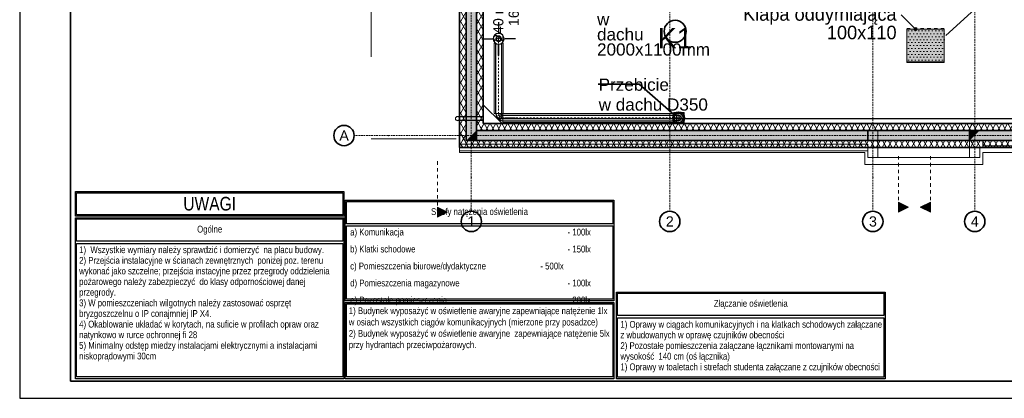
# Model space of a CAD drawing. Header units: millimetres. Extents: x -1465 to 393277, y -3788 to 454312.
# Tile 1 of 106: x -1465 to 27520, y -3788 to 7360. Entities that reach past the tile are written whole.
import ezdxf

# ---------------------------------------------------------------- set-up
doc = ezdxf.new("R2010")
doc.units = ezdxf.units.MM
for name, pattern in [('DASHDOT', [1, 0.5, -0.25, 0, -0.25]), ('DASHED', [0.75, 0.5, -0.25]), ('Dashed2cust', [50, 25, -25]), ('JIS_02_0.7', [2, 1, -1]), ('Wipeout_Contour', [1000, 0, -1000])]:
    doc.linetypes.add(name, pattern=pattern)
for name, color, linetype in [('#Przebicia', 8, 'Continuous'), ('- A - ocieplenie', 8, 'Continuous'), ('arch - tabela2', 7, 'Continuous'), ('CP_LINENORM', 253, 'Continuous'), ('FLUID-WD1', 8, 'Continuous'), ('FLUID-WD1-150-ARRDU', 8, 'Continuous'), ('FLUID-WD1-150-ARRGR', 8, 'Continuous'), ('FLUID-WD1-INS', 8, 'Continuous'), ('FLUID-WD1-SYM', 8, 'Continuous'), ('Instalacje - Wod_Kan', 8, 'Continuous'), ('IS_Text_Pion_Wodociag', 8, 'Continuous'), ('Konstrukcja - Dach', 8, 'Continuous'), ('Konstrukcja - Siatka mod', 8, 'Continuous'), ('Konstrukcja - Ściany działowe', 8, 'Continuous'), ('Konstrukcja - Ściany nośne wew..P', 8, 'Continuous'), ('Konstrukcja - Ściany zewnętrzne', 8, 'Continuous'), ('Opisy - Etykiety', 8, 'Continuous'), ('stokrotka opisy', 8, 'Continuous'), ('z JAN', 8, 'Continuous')]:
    doc.layers.add(name, color=color, linetype=linetype)
doc.layers.add('CP_FRREF', color=251, linetype='Continuous', lineweight=35)
doc.styles.add('GENERATED_STYLE_1', font='ARIALN.TTF')
doc.styles.add('STYL_AUTOMATYCZNY_1', font='ARIALN.TTF')
doc.styles.add('STYL_AUTOMATYCZNY_5', font='ARIALN.TTF')
pattern_1 = [(60, (-218848.28, 292906.62), (-129.90381, 75), []), (120, (-218848.28, 292906.62), (129.90381, 75), [])]
pattern_2 = [(60, (-218848.59, 292906.62), (-129.90381, 75), []), (120, (-218848.59, 292906.62), (129.90381, 75), [])]

msp = doc.modelspace()

# ---------------------------------------------------------------- hatches: boundary and pattern name
at = {"layer": '- A - ocieplenie', "linetype": 'Continuous', "lineweight": 13, "ltscale": 100}
h = msp.add_hatch(dxfattribs=at)
h.set_pattern_fill('Izolacja_miękka_0007_0007', color=8, style=0, pattern_type=2)
h.set_pattern_definition(pattern_1)
h.paths.add_polyline_path([(12180, 4299), (12180, 16371), (11980, 16371), (11980, 4299)])
at = {"layer": '- A - ocieplenie', "linetype": 'Continuous', "lineweight": 15}
h = msp.add_hatch(dxfattribs=at)
h.set_pattern_fill('Izolacja_miękka_0007', color=8, style=0, pattern_type=2)
h.set_pattern_definition(pattern_2)
h.paths.add_polyline_path([(12180, 4299), (12180, 16371), (11980, 16371), (11980, 4299)])
at = {"layer": '- A - ocieplenie', "linetype": 'Continuous', "lineweight": 13, "ltscale": 100}
h = msp.add_hatch(dxfattribs=at)
h.set_pattern_fill('Izolacja_miękka_0007_0007', color=8, style=0, pattern_type=2)
h.set_pattern_definition(pattern_1)
h.paths.add_polyline_path([(11980, 4299), (11980, 4099), (12180, 4299)])
h = msp.add_hatch(dxfattribs=at)
h.set_pattern_fill('Izolacja_miękka_0007_0007', color=8, style=0, pattern_type=2)
h.set_pattern_definition(pattern_1)
h.paths.add_polyline_path([(12180, 4299), (11980, 4099), (12180, 4099)])
at = {"layer": '- A - ocieplenie', "linetype": 'Continuous', "lineweight": 15}
h = msp.add_hatch(dxfattribs=at)
h.set_pattern_fill('Izolacja_miękka_0007', color=8, style=0, pattern_type=2)
h.set_pattern_definition(pattern_2)
h.paths.add_polyline_path([(11980, 4299), (11980, 4099), (12180, 4299)])
h = msp.add_hatch(dxfattribs=at)
h.set_pattern_fill('Izolacja_miękka_0007', color=8, style=0, pattern_type=2)
h.set_pattern_definition(pattern_2)
h.paths.add_polyline_path([(12180, 4299), (11980, 4099), (12180, 4099)])
at = {"layer": '- A - ocieplenie', "linetype": 'Continuous', "lineweight": 13, "ltscale": 100}
h = msp.add_hatch(dxfattribs=at)
h.set_pattern_fill('Izolacja_miękka_0007_0007', color=8, style=0, pattern_type=2)
h.set_pattern_definition(pattern_1)
h.paths.add_polyline_path([(12180, 4099), (38320, 4099), (38320, 4299), (12180, 4299)])
at = {"layer": '- A - ocieplenie', "linetype": 'Continuous', "lineweight": 15}
h = msp.add_hatch(dxfattribs=at)
h.set_pattern_fill('Izolacja_miękka_0007', color=8, style=0, pattern_type=2)
h.set_pattern_definition(pattern_2)
h.paths.add_polyline_path([(12180, 4099), (38320, 4099), (38320, 4299), (12180, 4299)])
at = {"layer": '- A - ocieplenie', "linetype": 'Continuous', "lineweight": 13, "ltscale": 100}
h = msp.add_hatch(dxfattribs=at)
h.set_pattern_fill('Izolacja_miękka_0007_0007', color=8, style=0, pattern_type=2)
h.set_pattern_definition(pattern_1)
h.paths.add_polyline_path([(26890, 3799), (26800, 3799), (26890, 3649)])
at = {"linetype": 'Continuous', "lineweight": 0}
msp.add_hatch(color=8, dxfattribs=at).paths.add_polyline_path([(24653, 6099), (25753, 6099), (25753, 7099), (24653, 7099)])
at = {"layer": 'Konstrukcja - Ściany działowe', "linetype": 'Continuous', "lineweight": 13}
for points in [[(10832, 1541), (11132, 1691), (10832, 1841)], [(24404, 1692), (24704, 1842), (24404, 1992)], [(25346, 1692), (25346, 1992), (25046, 1842)]]:
    msp.add_hatch(color=8, dxfattribs=at).paths.add_polyline_path(points)
at = {"layer": 'Konstrukcja - Ściany zewnętrzne', "linetype": 'Continuous', "lineweight": 13}
for points in [[(26500, 4099), (26500, 3799), (26800, 4099)], [(38520, 4099), (26500, 4099), (26500, 3799), (38520, 3799)]]:
    msp.add_hatch(color=8, dxfattribs=at).paths.add_polyline_path(points)
at = {"layer": 'Opisy - Etykiety', "linetype": 'Continuous', "lineweight": 13, "ltscale": 100}
msp.add_hatch(color=8, dxfattribs=at).paths.add_polyline_path([(24856, 7085), (24860, 7066), (24871, 7050), (24887, 7039), (24906, 7035), (24925, 7039), (24941, 7050), (24952, 7066), (24956, 7085), (24952, 7105), (24941, 7121), (24925, 7132), (24906, 7135), (24887, 7132), (24871, 7121), (24860, 7105)])
at = {"layer": 'z JAN', "linetype": 'Continuous', "lineweight": 15}
h = msp.add_hatch(dxfattribs=at)
h.set_pattern_fill('Tynk_0007', color=8, style=0, pattern_type=2)
h.set_pattern_definition([(0, (-218848.59, 292906.62), (0, 173.20508), [0, -100]), (0, (-218798.59, 292993.22), (0, 173.20508), [0, -100])])
h.paths.add_polyline_path([(24653, 7099), (24653, 6099), (25750, 6100), (25753, 7083), (25753, 7099)])

# ---------------------------------------------------------------- linework, layer by layer
at = {"layer": '#Przebicia', "color": 8, "linetype": 'Continuous', "lineweight": 25, "ltscale": 100}
msp.add_line((12180, 4855), (12736, 4299), dxfattribs=at)
at = {"layer": '- A - ocieplenie', "color": 8, "linetype": 'Continuous', "lineweight": 13, "ltscale": 100, "flags": 128}
for points in [[(11980, 16371), (11980, 4299)], [(12180, 4299), (12180, 16371)], [(11980, 4099), (11980, 4299)], [(11980, 4099), (38520, 4099)], [(38320, 4299), (12180, 4299)], [(26800, 3799), (26890, 3799)]]:
    msp.add_lwpolyline(points, dxfattribs=at)
at = {"layer": '- A - ocieplenie', "color": 8, "linetype": 'Continuous', "lineweight": 35, "ltscale": 100, "flags": 128}
for points in [[(11980, 16371), (11980, 4299)], [(12180, 4299), (12180, 16371)], [(11980, 4099), (11980, 4299)], [(11980, 4099), (38520, 4099)], [(38320, 4299), (12180, 4299)]]:
    msp.add_lwpolyline(points, dxfattribs=at)
at = {"color": 8, "linetype": 'Continuous', "lineweight": 35, "ltscale": 100}
for p, q in [((25795, 6896), (26975, 7979)), ((15561, 5463), (16772, 5463)), ((16772, 5463), (17795, 4572))]:
    msp.add_line(p, q, dxfattribs=at)
at = {"color": 8, "linetype": 'Continuous', "lineweight": 25, "ltscale": 100}
for p, q in [((11428, 4509), (12180, 4509)), ((11428, 4399), (12180, 4399)), ((12586, 4449), (37963, 4449))]:
    msp.add_line(p, q, dxfattribs=at)
at = {"color": 8, "linetype": 'JIS_02_0.7', "lineweight": 13, "ltscale": 100, "flags": 128}
msp.add_lwpolyline([(24653, 6099), (24653, 7099), (25753, 7099), (25753, 6099)], close=True, dxfattribs=at)
at = {"color": 8, "linetype": 'Continuous', "lineweight": 35, "ltscale": 100, "flags": 128}
for points in [[(17779, 4621), (18089, 4621), (18089, 4311), (17779, 4311)], [(17779, 4621), (18089, 4621), (18089, 4311), (17779, 4311)], [(17804, 4596), (18064, 4596), (18064, 4336), (17804, 4336)], [(17804, 4596), (18064, 4596), (18064, 4336), (17804, 4336)]]:
    msp.add_lwpolyline(points, close=True, dxfattribs=at)
at = {"color": 7}
for points in [[(174, 2303), (8081, 2303), (8081, 1577), (174, 1577)], [(208, 2267), (8046, 2267), (8046, 1610), (208, 1610)], [(8119, 2045), (16026, 2045), (16026, -913), (8119, -913)], [(8154, 2008), (15991, 2008), (15991, 1352), (8154, 1352)], [(174, 1528), (8081, 1528), (8081, -3215), (174, -3215)], [(208, 1492), (8046, 1492), (8046, 835), (208, 835)], [(8154, 1290), (15991, 1290), (15991, -866), (8154, -866)], [(208, 773), (8046, 773), (8046, -3153), (208, -3153)], [(16103, -659), (24010, -659), (24010, -3216), (16103, -3216)], [(16138, -696), (23975, -696), (23975, -1352), (16138, -1352)], [(8119, -967), (16026, -967), (16026, -3217), (8119, -3217)], [(8154, -1004), (15991, -1004), (15991, -3155), (8154, -3155)], [(16138, -1414), (23975, -1414), (23975, -3169), (16138, -3169)]]:
    msp.add_lwpolyline(points, close=True, dxfattribs=at)
at = {"color": 8, "linetype": 'Continuous', "lineweight": 35, "ltscale": 100}
msp.add_circle((17934, 4466), 175, dxfattribs=at)
at = {"layer": 'CP_FRREF'}
for p, q in [((35, 25412), (35, -3288)), ((35, -3288), (53035, -3288))]:
    msp.add_line(p, q, dxfattribs=at)
at = {"layer": 'CP_LINENORM', "linetype": 'Continuous'}
for p, q in [((-1465, 25912), (-1465, -3788)), ((-1465, -3788), (53535, -3788))]:
    msp.add_line(p, q, dxfattribs=at)
at = {"layer": 'FLUID-WD1', "color": 8, "linetype": 'Continuous', "lineweight": 25, "ltscale": 100}
for p, q in [((12554, 4594), (12554, 6658)), ((12714, 6658), (12714, 4594)), ((12554, 4594), (12570, 4514)), ((12570, 4514), (12615, 4447)), ((12615, 4447), (12683, 4402)), ((12683, 4402), (12762, 4386)), ((12718, 4576), (12714, 4594)), ((12728, 4560), (12718, 4576)), ((12744, 4550), (12728, 4560)), ((12762, 4546), (12744, 4550)), ((12762, 4546), (17806, 4546)), ((12762, 4386), (17806, 4386)), ((17806, 4546), (17855, 4546)), ((17855, 4386), (17806, 4386)), ((17855, 4546), (17897, 4546)), ((17897, 4386), (17855, 4386)), ((17897, 4546), (17924, 4546)), ((17924, 4386), (17897, 4386)), ((17924, 4546), (17934, 4546)), ((17934, 4386), (17924, 4386))]:
    msp.add_line(p, q, dxfattribs=at)
at = {"layer": 'FLUID-WD1', "color": 8, "linetype": 'Continuous', "lineweight": 18, "ltscale": 100}
for p, q in [((12644, 4545), (12570, 4514)), ((12672, 4503), (12615, 4447)), ((12634, 4594), (12714, 4594)), ((12718, 4576), (12644, 4545)), ((12728, 4560), (12672, 4503)), ((12713, 4476), (12683, 4402)), ((12744, 4550), (12713, 4476)), ((12762, 4546), (12762, 4466)), ((12762, 4466), (12762, 4386)), ((17806, 4546), (17806, 4546)), ((17806, 4386), (17806, 4386)), ((17806, 4386), (17806, 4386))]:
    msp.add_line(p, q, dxfattribs=at)
at = {"layer": 'FLUID-WD1', "color": 8, "linetype": 'Continuous', "lineweight": 25, "ltscale": 100}
for radius, start, end in [(160, 0, 180), (160, 0, 180), (160, 180, 360), (160, 180, 0), (80, 0, 180), (80, 180, 360)]:
    msp.add_arc((12634, 6797), radius, start, end, dxfattribs=at)
at = {"layer": 'FLUID-WD1', "color": 8, "linetype": 'Continuous', "lineweight": 18, "ltscale": 100}
for centre, start, end in [((12634, 6797), 0, 180), ((12634, 6797), 0, 180), ((12634, 6797), 180, 0), ((12634, 6797), 180, 0), ((17934, 4466), 93.6295, 180), ((17934, 4466), 180, 266.3705), ((17934, 4466), 0, 93.6295), ((17934, 4466), 0, 93.6295), ((17934, 4466), 266.3705, 0), ((17934, 4466), 266.3705, 0), ((17934, 4466), 0, 90), ((17934, 4466), 270, 0)]:
    msp.add_arc(centre, 80, start, end, dxfattribs=at)
for centre, major_axis, ratio, start_param, end_param in [((12634, 6787), (-80, 0), 0.92388, 3.204932, 6.219846), ((12634, 6787), (80, 0), 0.92388, 0.063339, 3.078253), ((12634, 6759), (-80, 0), 0.707107, 4.712389, 6.005098), ((12634, 6759), (80, 0), 0.707107, 1.570796, 2.863506), ((12634, 6718), (-80, 0), 0.382683, 4.712389, 5.487504), ((12634, 6718), (-80, 0), 0.382683, 4.712389, 5.487504), ((12634, 6759), (80, 0), 0.707107, 0.278087, 1.570796), ((12634, 6759), (80, 0), 0.707107, 0.278087, 1.570796), ((12634, 6718), (80, 0), 0.382683, 0.795681, 1.570796), ((12634, 6718), (80, 0), 0.382683, 0.795681, 1.570796), ((17855, 4466), (0, 80), 0.382683, 3.141593, 6.283185), ((17855, 4466), (0, -80), 0.382683, 0, 3.141593), ((17897, 4466), (0, 80), 0.707107, 4.712389, 6.283185), ((17897, 4466), (0, -80), 0.707107, 1.570796, 3.141593), ((17897, 4466), (0, -80), 0.707107, 0, 1.570796), ((17897, 4466), (0, -80), 0.707107, 0, 1.570796), ((17924, 4466), (0, 80), 0.92388, 4.712389, 6.283185), ((17924, 4466), (0, 80), 0.92388, 4.712389, 6.283185), ((17924, 4466), (0, -80), 0.92388, 0, 1.570796), ((17924, 4466), (0, -80), 0.92388, 0, 1.570796)]:
    msp.add_ellipse(centre, major_axis=major_axis, ratio=ratio, start_param=start_param, end_param=end_param, dxfattribs=at)
at = {"layer": 'FLUID-WD1-150-ARRDU', "color": 8, "linetype": 'Continuous', "lineweight": 25, "ltscale": 100, "flags": 128}
for points in [[(12634, 6619), (12634, 6304)], [(12812, 4466), (13127, 4466)]]:
    msp.add_lwpolyline(points, dxfattribs=at)
at = {"layer": 'FLUID-WD1-150-ARRGR', "color": 8, "linetype": 'Continuous', "lineweight": 25, "ltscale": 100, "flags": 128}
for points in [[(12634, 7292), (12634, 6977)], [(12139, 6797), (12454, 6797)], [(13129, 6797), (12814, 6797)], [(12634, 6302), (12634, 6617)]]:
    msp.add_lwpolyline(points, dxfattribs=at)
at = {"layer": 'FLUID-WD1-INS', "color": 8, "linetype": 'Continuous', "lineweight": 13, "ltscale": 100}
for p, q in [((12538, 6669), (12504, 6669)), ((12504, 4594), (12504, 6669)), ((12764, 6669), (12730, 6669)), ((12764, 6669), (12764, 4596)), ((12504, 4594), (12762, 4594)), ((12762, 4596), (12762, 4546)), ((12762, 4596), (17806, 4596)), ((12762, 4466), (12762, 4336)), ((17806, 4546), (17806, 4596)), ((17806, 4466), (17806, 4546)), ((17806, 4386), (17806, 4466)), ((17806, 4336), (17806, 4386)), ((12762, 4336), (17806, 4336))]:
    msp.add_line(p, q, dxfattribs=at)
for start, end in [(0, 142.0201), (217.9799, 0)]:
    msp.add_arc((17934, 4466), 130, start, end, dxfattribs=at)
at = {"layer": 'FLUID-WD1-SYM', "color": 8, "linetype": 'DASHDOT', "lineweight": 15, "ltscale": 100}
for p, q in [((12634, 6787), (12634, 6797)), ((12634, 6759), (12634, 6787)), ((12634, 6718), (12634, 6759)), ((12634, 6669), (12634, 6718)), ((12634, 6637), (12634, 4594)), ((12634, 4594), (12644, 4545)), ((12644, 4545), (12672, 4503)), ((12672, 4503), (12713, 4476)), ((12713, 4476), (12762, 4466)), ((17806, 4466), (12762, 4466)), ((17855, 4466), (17806, 4466)), ((17897, 4466), (17855, 4466)), ((17924, 4466), (17897, 4466)), ((17934, 4466), (17924, 4466))]:
    msp.add_line(p, q, dxfattribs=at)
at = {"layer": 'Instalacje - Wod_Kan', "color": 8, "linetype": 'Continuous', "lineweight": 13, "ltscale": 100, "flags": 128}
for points in [[(11429, 4513, 0.414214), (11364, 4448, 0.414214), (11429, 4383, 0.414214), (11494, 4448, 0.414214)], [(11429, 4508, -1), (11429, 4388, -1)]]:
    msp.add_lwpolyline(points, format="xyb", close=True, dxfattribs=at)
at = {"layer": 'IS_Text_Pion_Wodociag', "color": 8, "linetype": 'Continuous', "lineweight": 35, "ltscale": 100}
msp.add_circle((17830, 7020), 324, dxfattribs=at)
msp.add_circle((17830, 7020), 324, dxfattribs=at)
msp.add_circle((17830, 7020), 324, dxfattribs=at)
at = {"layer": 'Konstrukcja - Dach', "color": 8, "linetype": 'Continuous', "lineweight": 13, "ltscale": 100, "flags": 128}
for points in [[(11980, 4099), (11980, 11340)], [(11980, 4099), (11980, 11340)], [(11980, 4099), (11980, 11329)], [(11980, 4099), (11980, 11329)], [(24653, 7083), (24653, 6103)], [(25753, 7083), (24653, 7083)], [(24653, 7083), (24653, 6099)], [(25753, 7083), (24653, 7083)], [(25753, 6103), (25753, 7083)], [(25753, 6099), (25753, 7083)], [(24653, 6116), (25753, 6116)], [(24653, 6113), (25753, 6113)], [(24653, 6103), (25753, 6103)], [(24653, 6099), (25753, 6099)], [(38520, 4099), (11980, 4099)], [(38520, 4099), (11980, 4099)], [(38520, 4099), (11980, 4099)], [(38520, 4099), (11980, 4099)]]:
    msp.add_lwpolyline(points, dxfattribs=at)
at = {"layer": 'Konstrukcja - Siatka mod', "color": 8, "linetype": 'DASHED', "lineweight": 13, "ltscale": 100}
for p, q in [((9382, 3949), (8382, 3949)), ((9382, 3949), (38827, 3949)), ((11830, 2720), (11830, 1720)), ((17670, 2720), (17670, 1720)), ((23650, 2720), (23650, 1720)), ((26650, 2720), (26650, 1720))]:
    msp.add_line(p, q, dxfattribs=at)
at = {"layer": 'Konstrukcja - Siatka mod', "color": 8, "linetype": 'Continuous', "lineweight": 35, "ltscale": 100}
for centre in [(8082, 3949), (11830, 1420), (17670, 1420), (23650, 1420), (26650, 1420)]:
    msp.add_circle(centre, 300, dxfattribs=at)
at = {"layer": 'Konstrukcja - Siatka mod', "color": 8, "linetype": 'DASHED', "lineweight": 13, "ltscale": 100}
for p in [(9382, 3949), (9382, 3949), (11830, 2720), (11830, 2720), (17670, 2720), (17670, 2720), (23650, 2720), (23650, 2720), (26650, 2720), (26650, 2720)]:
    msp.add_point(p, dxfattribs=at)
at = {"layer": 'Konstrukcja - Ściany działowe', "color": 8, "linetype": 'JIS_02_0.7', "lineweight": 13, "ltscale": 100}
msp.add_line((10832, 3191), (10832, 1841), dxfattribs=at)
at = {"layer": 'Konstrukcja - Ściany działowe', "color": 8, "linetype": 'Continuous', "lineweight": 13, "ltscale": 100, "flags": 128}
for points in [[(10832, 1541), (10832, 1841), (11132, 1691)], [(24404, 1692), (24404, 1992), (24704, 1842)], [(25346, 1692), (25346, 1992), (25046, 1842)]]:
    msp.add_lwpolyline(points, close=True, dxfattribs=at)
at = {"layer": 'Konstrukcja - Ściany nośne wew..P', "color": 8, "linetype": 'Continuous', "lineweight": 13, "ltscale": 100, "flags": 128}
msp.add_lwpolyline([(26500, 3799), (26500, 4099)], dxfattribs=at)
at = {"layer": 'Konstrukcja - Ściany nośne wew..P', "color": 8, "linetype": 'Continuous', "lineweight": 35, "ltscale": 100, "flags": 128}
msp.add_lwpolyline([(26500, 3799), (26500, 4099)], dxfattribs=at)
at = {"layer": 'Konstrukcja - Ściany zewnętrzne', "color": 8, "linetype": 'Continuous', "lineweight": 13, "ltscale": 100, "flags": 128}
for points in [[(11980, 4099), (11980, 16879)], [(17820, 4099), (11980, 4099)], [(23500, 4099), (17820, 4099)], [(26500, 4099), (23500, 4099)], [(38520, 4099), (26500, 4099)], [(26500, 3799), (26500, 4099)], [(26500, 3799), (26500, 4099)], [(26500, 3799), (38520, 3799)]]:
    msp.add_lwpolyline(points, dxfattribs=at)
at = {"layer": 'Konstrukcja - Ściany zewnętrzne', "color": 8, "linetype": 'Continuous', "lineweight": 35, "ltscale": 100, "flags": 128}
for points in [[(11980, 4099), (11980, 16879)], [(17820, 4099), (11980, 4099)], [(23500, 4099), (17820, 4099)], [(26500, 4099), (23500, 4099)], [(38520, 4099), (26500, 4099)], [(26500, 3799), (26500, 4099)], [(26500, 3799), (26500, 4099)], [(26500, 3799), (38520, 3799)]]:
    msp.add_lwpolyline(points, dxfattribs=at)
at = {"layer": 'Opisy - Etykiety', "color": 8, "linetype": 'Continuous', "lineweight": 13, "ltscale": 100}
msp.add_line((24871, 7121), (24488, 7503), dxfattribs=at)
msp.add_circle((24906, 7085), 50, dxfattribs=at)
at = {"layer": 'z JAN', "color": 8, "linetype": 'Wipeout_Contour', "lineweight": 13, "ltscale": 100, "flags": 128}
msp.add_lwpolyline([(24653, 7099), (25753, 7099), (25753, 7083), (25750, 6100), (24653, 6099)], close=True, dxfattribs=at)

# ---------------------------------------------------------------- texts
at = {"layer": '#Przebicia', "color": 8, "linetype": 'Continuous', "lineweight": 35, "insert": (15531, 8001), "char_height": 360, "width": 1699.91, "attachment_point": 1, "line_spacing_factor": 0.742899, "style": 'STYL_AUTOMATYCZNY_1'}
msp.add_mtext('\\A1;{\\pql;\\fArial|b0|i0|c238|p0;\\W1.000000;Przebicie \\P\\pql;\\fArial|b0|i0|c238|p0;\\W1.000000;w dachu \\fArial|b0|i0|c238|p0;\\W1.000000;2000x1100mm\\P\\pql;\\fArial|b0|i0|c238|p0;\\W1.000000; }', dxfattribs=at)
at = {"layer": '#Przebicia', "color": 8, "linetype": 'Continuous', "lineweight": 35, "insert": (15579, 5628), "char_height": 360, "attachment_point": 1, "line_spacing_factor": 0.976612, "style": 'STYL_AUTOMATYCZNY_1'}
msp.add_mtext('\\A1;{\\pql;\\fArial|b0|i0|c238|p0;\\W1.000000;Przebicie \\P\\pql;\\fArial|b0|i0|c238|p0;\\W1.000000;w dachu D350\\P\\pql;\\fArial|b0|i0|c238|p0;\\W1.000000; }', dxfattribs=at)
at = {"layer": 'arch - tabela2', "color": 7, "linetype": 'Continuous', "char_height": 200, "width": 7749.28, "attachment_point": 1, "line_spacing_factor": 0.938717, "style": 'GENERATED_STYLE_1'}
for s, insert in [('{\\fArial Narrow|b0|i0|c238;1)  Wszystkie wymiary należy sprawdzić i domierzyć  na placu budowy.\\P2) Przejścia instalacyjne w ścianach zewnętrznych  poniżej poz. terenu wykonać jako szczelne; przejścia instacyjne przez przegrody oddzielenia pożarowego należy zabezpieczyć  do klasy odpornościowej danej przegrody.\\P3) W pomieszczeniach wilgotnych należy zastosować osprzęt bryzgoszczelnu o IP conajmniej IP X4.\\P4) Okablowanie układać w korytach, na suficie w profilach opraw oraz natynkowo w rurce ochronnej fi 28\\P5) Minimalny odstęp miedzy instalacjami elektrycznymi a instalacjami niskoprądowymi 30cm\\P\\P\\P}\\P', (285, 687)), ('{\\fArial Narrow|b0|i0|c238;1) Oprawy w ciągach komunikacyjnych i na klatkach schodowych załączane z wbudowanych w oprawę czujników obecności\\P2) Pozostałe pomieszczenia załączane łącznikami montowanymi na wysokość  140 cm (oś łącznika) \\P1) Oprawy w toaletach i strefach studenta załączane z czujników obecności}\\P', (16219, -1510))]:
    msp.add_mtext(s, dxfattribs=dict(at, insert=insert))
at = {"layer": 'arch - tabela2', "color": 7, "linetype": 'Continuous', "insert": (8223, -1110), "char_height": 200, "width": 7749.28, "attachment_point": 1, "style": 'GENERATED_STYLE_1'}
msp.add_mtext('\\fArial Narrow|b0|i0|c238;1) Budynek wyposażyć w oświetlenie awaryjne zapewniające natężenie 1lx w osiach wszystkich ciągów komunikacyjnych (mierzone przy posadzce)\\P2) Budynek wyposażyć w oświetlenie awaryjne  zapewniające natężenie 5lx przy hydrantach przeciwpożarowych.', dxfattribs=at)
at = {"layer": 'FLUID-WD1-150-ARRGR', "color": 8, "linetype": 'Continuous', "lineweight": 35, "insert": (12853, 7520), "char_height": 300, "attachment_point": 5, "rotation": 90, "line_spacing_factor": 0.907426, "style": 'STYL_AUTOMATYCZNY_1'}
msp.add_mtext('\\A1;{\\pqc;\\fArial|b0|i0|c238|p0;\\W1.000000;240 m\\fArial|b0|i0|c238|p0;\\H0.500000x;\\W1.000000;3\\fArial|b0|i0|c238|p0;\\H2.000000x;\\W1.000000;/h\\P\\pqc;\\fArial|b0|i0|c238|p0;\\W1.000000;160}', dxfattribs=at)
at = {"layer": 'IS_Text_Pion_Wodociag', "color": 8, "linetype": 'Continuous', "lineweight": 35, "insert": (17830, 6513), "char_height": 600, "attachment_point": 8, "style": 'STYL_AUTOMATYCZNY_1'}
msp.add_mtext('\\A1;{\\pqc;\\fArial|b0|i0|c238|p0;\\W1.000000;K1}', dxfattribs=at)
msp.add_mtext('\\A1;{\\pqc;\\fArial|b0|i0|c238|p0;\\W1.000000;K1}', dxfattribs=at)
msp.add_mtext('\\A1;{\\pqc;\\fArial|b0|i0|c238|p0;\\W1.000000;K1}', dxfattribs=at)
msp.add_mtext('\\A1;{\\pqc;\\fArial|b0|i0|c238|p0;\\W1.000000;K1}', dxfattribs=at)
at = {"layer": 'Konstrukcja - Siatka mod', "color": 8, "linetype": 'Continuous', "lineweight": 13, "char_height": 300, "attachment_point": 1, "style": 'STYL_AUTOMATYCZNY_1'}
for s, insert in [('\\A1;{\\pql;\\pt0;\\fArial|b0|i0|c238|p0;\\W1.000000;A}', (7945, 4099)), ('\\A1;{\\pql;\\pt0;\\fArial|b0|i0|c238|p0;\\W1.000000;1}', (11716, 1570)), ('\\A1;{\\pql;\\pt0;\\fArial|b0|i0|c238|p0;\\W1.000000;2}', (17556, 1570)), ('\\A1;{\\pql;\\pt0;\\fArial|b0|i0|c238|p0;\\W1.000000;3}', (23536, 1570)), ('\\A1;{\\pql;\\pt0;\\fArial|b0|i0|c238|p0;\\W1.000000;4}', (26536, 1570))]:
    msp.add_mtext(s, dxfattribs=dict(at, insert=insert))
at = {"layer": 'Opisy - Etykiety', "color": 8, "linetype": 'Continuous', "lineweight": 13, "insert": (24349, 7254), "char_height": 400.01, "attachment_point": 6, "line_spacing_factor": 0.81961, "style": 'STYL_AUTOMATYCZNY_5'}
msp.add_mtext('\\A1;{\\pqr;\\fGeneva|b0|i0|c0|p0;\\W1.000000;Klapa oddymiająca\\P\\pqr;\\fGeneva|b0|i0|c0|p0;\\W1.000000;100x110}', dxfattribs=at)
at = {"layer": 'stokrotka opisy', "color": 7, "style": 'GENERATED_STYLE_1'}
for s, insert, char_height, width, attachment_point in [('\\pxsm1.5;UWAGI', (4127, 1940), 400, 1827.81, 5), ('\\pxsm1.5;Strefy natężenia oświetlenia', (12072, 1680), 200, 7152.8, 5), ('\\pxsm1.5;Ogólne', (4127, 1163), 200, 7152.8, 5), ('\\pxsm1.5;a) Komunikacja^I^I^I^I^I^I^I- 100lx\\P\\ps*;b) Klatki schodowe^I^I^I^I^I^I- 150lx\\Pc) Pomieszczenia biurowe/dydaktyczne^I^I^I- 500lx\\Pd) Pomieszczenia magazynowe^I^I^I^I- 100lx\\Pe) Pozostałe pomieszczenia ^I^I^I^I^I- 200lx', (8263, 1207), 200, 7562.91, 1), ('\\pxsm1.5;Złączanie oświetlenia', (20057, -1024), 200, 7152.8, 5)]:
    msp.add_mtext(s, dxfattribs=dict(at, insert=insert, char_height=char_height, width=width, attachment_point=attachment_point))

# ---------------------------------------------------------------- wipeouts: each hides what was drawn before it
at = {"color": 8, "linetype": 'Wipeout_Contour', "lineweight": 0, "ltscale": 181767.209433}
msp.add_wipeout([(23500, 3299), (23501, 3599), (23411, 3599), (23410, 3299)], dxfattribs=at).dxf.layer = '- A - ocieplenie'

# ---------------------------------------------------------------- next in the draw order: linework, layer by layer
at = {"layer": '- A - ocieplenie', "color": 8, "linetype": 'Wipeout_Contour', "lineweight": 13, "ltscale": 100}
for p, q in [((23411, 3599), (23410, 3299)), ((23501, 3599), (23411, 3599)), ((23500, 3299), (23501, 3599)), ((23410, 3299), (23500, 3299))]:
    msp.add_line(p, q, dxfattribs=at)
at = {"layer": '- A - ocieplenie', "color": 8, "linetype": 'Continuous', "lineweight": 13, "ltscale": 100, "flags": 128}
for points in [[(23501, 3599), (23411, 3599)], [(23500, 3299), (23501, 3599)], [(23411, 3449), (23410, 3299)]]:
    msp.add_lwpolyline(points, dxfattribs=at)

# ---------------------------------------------------------------- next in the draw order: wipeouts: each hides what was drawn before it
at = {"color": 8, "linetype": 'Wipeout_Contour', "lineweight": 0, "ltscale": 192193.449641}
msp.add_wipeout([(26890, 3299), (26890, 3599), (26800, 3599), (26800, 3299)], dxfattribs=at).dxf.layer = '- A - ocieplenie'

# ---------------------------------------------------------------- next in the draw order: linework, layer by layer
at = {"layer": '- A - ocieplenie', "color": 8, "linetype": 'Continuous', "lineweight": 13, "ltscale": 100}
msp.add_line((26890, 3649), (26890, 3799), dxfattribs=at)
at = {"layer": '- A - ocieplenie', "color": 8, "linetype": 'Wipeout_Contour', "lineweight": 13, "ltscale": 100}
for p, q in [((26890, 3599), (26800, 3599)), ((26800, 3599), (26800, 3299)), ((26890, 3299), (26890, 3599)), ((26800, 3299), (26890, 3299))]:
    msp.add_line(p, q, dxfattribs=at)
at = {"layer": '- A - ocieplenie', "color": 8, "linetype": 'Continuous', "lineweight": 13, "ltscale": 100, "flags": 128}
for points in [[(26800, 3599), (26800, 3299)], [(26800, 3599), (26890, 3599)], [(26890, 3299), (26890, 3449)]]:
    msp.add_lwpolyline(points, dxfattribs=at)

# ---------------------------------------------------------------- next in the draw order: wipeouts: each hides what was drawn before it
at = {"color": 8, "linetype": 'Wipeout_Contour', "lineweight": 0, "ltscale": 136887.745882}
msp.add_wipeout([(23412, 3649), (23502, 3799), (23412, 3799)], dxfattribs=at).dxf.layer = '- A - ocieplenie'
at = {"color": 8, "linetype": 'Wipeout_Contour', "lineweight": 0, "ltscale": 135863.532694}
msp.add_wipeout([(23410, 3099), (23500, 3299), (23410, 3299)], dxfattribs=at).dxf.layer = '- A - ocieplenie'

# ---------------------------------------------------------------- next in the draw order: linework, layer by layer
at = {"layer": '- A - ocieplenie', "color": 8, "linetype": 'Wipeout_Contour', "lineweight": 13, "ltscale": 100}
for p, q in [((23412, 3649), (23502, 3799)), ((23502, 3799), (23412, 3799)), ((23412, 3799), (23412, 3649)), ((23410, 3099), (23500, 3299)), ((23500, 3299), (23410, 3299)), ((23410, 3299), (23410, 3099))]:
    msp.add_line(p, q, dxfattribs=at)

# ---------------------------------------------------------------- next in the draw order: wipeouts: each hides what was drawn before it
at = {"color": 8, "linetype": 'Wipeout_Contour', "lineweight": 0, "ltscale": 211992.450433}
msp.add_wipeout([(26890, 3449), (38690, 3449), (38690, 3649), (26890, 3649)], dxfattribs=at).dxf.layer = '- A - ocieplenie'
at = {"color": 8, "linetype": 'Wipeout_Contour', "lineweight": 0, "ltscale": 143777.03061}
msp.add_wipeout([(26890, 3299), (26800, 3299), (26890, 3099)], dxfattribs=at).dxf.layer = '- A - ocieplenie'

# ---------------------------------------------------------------- next in the draw order: linework, layer by layer
at = {"layer": '- A - ocieplenie', "color": 8, "linetype": 'Wipeout_Contour', "lineweight": 13, "ltscale": 100}
for p, q in [((38690, 3649), (26890, 3649)), ((26890, 3649), (26890, 3449)), ((26890, 3299), (26800, 3299)), ((26800, 3299), (26890, 3099)), ((26890, 3449), (38690, 3449)), ((26890, 3099), (26890, 3299))]:
    msp.add_line(p, q, dxfattribs=at)
at = {"layer": '- A - ocieplenie', "color": 8, "linetype": 'Continuous', "lineweight": 13, "ltscale": 100, "flags": 128}
for points in [[(38690, 3649), (26890, 3649)], [(26890, 3449), (38690, 3449)]]:
    msp.add_lwpolyline(points, dxfattribs=at)

# ---------------------------------------------------------------- next in the draw order: wipeouts: each hides what was drawn before it
at = {"color": 8, "linetype": 'Wipeout_Contour', "lineweight": 0, "ltscale": 166370.198277}
msp.add_wipeout([(23412, 3799), (11680, 3799), (11680, 3649), (23412, 3649)], dxfattribs=at).dxf.layer = '- A - ocieplenie'

# ---------------------------------------------------------------- next in the draw order: hatches: boundary and pattern name
at = {"layer": '- A - ocieplenie', "linetype": 'Continuous', "lineweight": 13, "ltscale": 100}
h = msp.add_hatch(dxfattribs=at)
h.set_pattern_fill('Izolacja_miękka_0007_0007', color=8, style=0, pattern_type=2)
h.set_pattern_definition(pattern_1)
h.paths.add_polyline_path([(11480, 16879), (11480, 3799), (11680, 3799), (11680, 16879)])

# ---------------------------------------------------------------- next in the draw order: linework, layer by layer
at = {"layer": '- A - ocieplenie', "color": 8, "linetype": 'Wipeout_Contour', "lineweight": 13, "ltscale": 100}
for p, q in [((23412, 3799), (11680, 3799)), ((11680, 3799), (11680, 3649)), ((23412, 3649), (23412, 3799)), ((11680, 3649), (23412, 3649))]:
    msp.add_line(p, q, dxfattribs=at)
at = {"layer": '- A - ocieplenie', "color": 8, "linetype": 'Continuous', "lineweight": 13, "ltscale": 100, "flags": 128}
for points in [[(11680, 3799), (11680, 16879)], [(23502, 3799), (11680, 3799)], [(40227, 3799), (11680, 3799)], [(11680, 3649), (23412, 3649)]]:
    msp.add_lwpolyline(points, dxfattribs=at)
at = {"layer": 'Konstrukcja - Ściany zewnętrzne', "color": 8, "linetype": 'Continuous', "lineweight": 13, "ltscale": 100}
msp.add_line((11980, 4099), (11980, 3799), dxfattribs=at)
msp.add_line((11980, 4099), (11980, 3799), dxfattribs=at)
at = {"layer": 'Konstrukcja - Ściany zewnętrzne', "color": 8, "linetype": 'Continuous', "lineweight": 13, "ltscale": 100, "flags": 128}
for points in [[(11680, 16879), (11680, 3799)], [(23500, 3799), (23500, 4099)], [(23500, 4099), (23500, 3799)], [(11680, 3799), (11980, 3799)], [(11980, 3799), (17820, 3799)], [(17820, 3799), (23500, 3799)], [(23500, 3799), (26500, 3799)]]:
    msp.add_lwpolyline(points, dxfattribs=at)
at = {"layer": 'z JAN', "color": 8, "linetype": 'Dashed2cust', "lineweight": 13, "ltscale": 100, "flags": 128}
msp.add_lwpolyline([(8880, 3849), (11680, 3849), (11680, 18379), (11380, 18379), (11380, 18249), (9490, 18249), (9490, 18379), (9020, 18379), (9020, 16879), (8880, 16879)], close=True, dxfattribs=at)

# ---------------------------------------------------------------- next in the draw order: wipeouts: each hides what was drawn before it
at = {"color": 8, "linetype": 'Wipeout_Contour', "lineweight": 0, "ltscale": 143582.809012}
msp.add_wipeout([(26800, 3299), (26800, 3099), (26890, 3099)], dxfattribs=at).dxf.layer = '- A - ocieplenie'

# ---------------------------------------------------------------- next in the draw order: linework, layer by layer
at = {"layer": '- A - ocieplenie', "color": 8, "linetype": 'Wipeout_Contour', "lineweight": 13, "ltscale": 100}
for p, q in [((26800, 3299), (26800, 3099)), ((26890, 3099), (26800, 3299)), ((26800, 3099), (26890, 3099))]:
    msp.add_line(p, q, dxfattribs=at)

# ---------------------------------------------------------------- next in the draw order: wipeouts: each hides what was drawn before it
at = {"color": 8, "linetype": 'Wipeout_Contour', "lineweight": 0, "ltscale": 165618.669477}
msp.add_wipeout([(11480, 3449), (23411, 3449), (23412, 3649), (11480, 3649)], dxfattribs=at).dxf.layer = '- A - ocieplenie'

# ---------------------------------------------------------------- next in the draw order: hatches: boundary and pattern name
at = {"layer": '- A - ocieplenie', "linetype": 'Continuous', "lineweight": 13, "ltscale": 100}
h = msp.add_hatch(dxfattribs=at)
h.set_pattern_fill('Izolacja_miękka_0007_0007', color=8, style=0, pattern_type=2)
h.set_pattern_definition(pattern_1)
h.paths.add_polyline_path([(11680, 3799), (11480, 3599), (11680, 3599)])
h = msp.add_hatch(dxfattribs=at)
h.set_pattern_fill('Izolacja_miękka_0007_0007', color=8, style=0, pattern_type=2)
h.set_pattern_definition(pattern_1)
h.paths.add_polyline_path([(11680, 3799), (11480, 3799), (11480, 3599)])
h = msp.add_hatch(dxfattribs=at)
h.set_pattern_fill('Izolacja_miękka_0007_0007', color=8, style=0, pattern_type=2)
h.set_pattern_definition(pattern_1)
h.paths.add_polyline_path([(11680, 3599), (40227, 3599), (40227, 3799), (11680, 3799)])

# ---------------------------------------------------------------- next in the draw order: linework, layer by layer
at = {"layer": '- A - ocieplenie', "color": 8, "linetype": 'Wipeout_Contour', "lineweight": 13, "ltscale": 100}
for p, q in [((23412, 3649), (11480, 3649)), ((11480, 3649), (11480, 3449)), ((23411, 3449), (23412, 3649)), ((11480, 3449), (23411, 3449))]:
    msp.add_line(p, q, dxfattribs=at)
at = {"layer": '- A - ocieplenie', "color": 8, "linetype": 'Continuous', "lineweight": 13, "ltscale": 100, "flags": 128}
for points in [[(11480, 16879), (11480, 3599)], [(23412, 3649), (11480, 3649)], [(11480, 3649), (11480, 3449)], [(11480, 3599), (11680, 3599)], [(11680, 3599), (40227, 3599)], [(11480, 3449), (23411, 3449)]]:
    msp.add_lwpolyline(points, dxfattribs=at)

# ---------------------------------------------------------------- next in the draw order: wipeouts: each hides what was drawn before it
at = {"color": 8, "linetype": 'Wipeout_Contour', "lineweight": 0, "ltscale": 190961.041245}
msp.add_wipeout([(26800, 3299), (26500, 3299), (26500, 3099), (26800, 3099)], dxfattribs=at).dxf.layer = '- A - ocieplenie'

# ---------------------------------------------------------------- next in the draw order: linework, layer by layer
at = {"layer": '- A - ocieplenie', "color": 8, "linetype": 'Wipeout_Contour', "lineweight": 13, "ltscale": 100}
for p, q in [((26800, 3299), (26500, 3299)), ((26500, 3299), (26500, 3099)), ((26800, 3099), (26800, 3299)), ((26500, 3099), (26800, 3099))]:
    msp.add_line(p, q, dxfattribs=at)
at = {"layer": '- A - ocieplenie', "color": 8, "linetype": 'Continuous', "lineweight": 13, "ltscale": 100, "flags": 128}
for points in [[(26800, 3299), (26500, 3299)], [(26890, 3099), (26890, 3299)], [(26500, 3099), (26890, 3099)]]:
    msp.add_lwpolyline(points, dxfattribs=at)
at = {"layer": 'Konstrukcja - Siatka mod', "color": 8, "linetype": 'DASHED', "lineweight": 13, "ltscale": 100}
msp.add_line((26650, 19690), (26650, 2720), dxfattribs=at)

# ---------------------------------------------------------------- next in the draw order: wipeouts: each hides what was drawn before it
at = {"color": 8, "linetype": 'Wipeout_Contour', "lineweight": 0, "ltscale": 165899.995439}
msp.add_wipeout([(11480, 3499), (23501, 3499), (23501, 3699), (11480, 3699)], dxfattribs=at).dxf.layer = '- A - ocieplenie'

# ---------------------------------------------------------------- next in the draw order: hatches: boundary and pattern name
at = {"layer": '- A - ocieplenie', "linetype": 'Continuous', "lineweight": 15}
h = msp.add_hatch(dxfattribs=at)
h.set_pattern_fill('Izolacja_miękka_0007', color=8, style=0, pattern_type=2)
h.set_pattern_definition(pattern_2)
h.paths.add_polyline_path([(11480, 16879), (11480, 3799), (11680, 3799), (11680, 16879)])
h = msp.add_hatch(dxfattribs=at)
h.set_pattern_fill('Izolacja_miękka_0007', color=8, style=0, pattern_type=2)
h.set_pattern_definition(pattern_2)
h.paths.add_polyline_path([(11680, 3799), (11480, 3599), (11680, 3599)])
h = msp.add_hatch(dxfattribs=at)
h.set_pattern_fill('Izolacja_miękka_0007', color=8, style=0, pattern_type=2)
h.set_pattern_definition(pattern_2)
h.paths.add_polyline_path([(11680, 3799), (11480, 3799), (11480, 3599)])
h = msp.add_hatch(dxfattribs=at)
h.set_pattern_fill('Izolacja_miękka_0007', color=8, style=0, pattern_type=2)
h.set_pattern_definition(pattern_2)
h.paths.add_polyline_path([(11680, 3599), (40227, 3599), (40227, 3799), (11680, 3799)])
at = {"layer": 'Konstrukcja - Ściany zewnętrzne', "linetype": 'Continuous', "lineweight": 13}
for points in [[(11680, 16879), (11680, 3799), (11980, 4099), (11980, 16879)], [(11980, 4099), (11680, 3799), (11980, 3799)], [(11980, 3799), (17820, 3799), (17820, 4099), (11980, 4099)], [(17820, 3799), (23500, 3799), (23500, 4099), (17820, 4099)], [(23500, 3799), (26500, 3799), (26500, 4099), (23500, 4099)]]:
    msp.add_hatch(color=8, dxfattribs=at).paths.add_polyline_path(points)

# ---------------------------------------------------------------- next in the draw order: linework, layer by layer
at = {"layer": '- A - ocieplenie', "color": 8, "linetype": 'Continuous', "lineweight": 35, "ltscale": 100, "flags": 128}
for points in [[(11480, 16879), (11480, 3599)], [(11680, 3799), (11680, 16879)], [(40227, 3799), (11680, 3799)], [(11480, 3599), (11680, 3599)], [(11680, 3599), (40227, 3599)]]:
    msp.add_lwpolyline(points, dxfattribs=at)
at = {"layer": '- A - ocieplenie', "color": 8, "linetype": 'Continuous', "lineweight": 20, "ltscale": 100, "flags": 128}
for points in [[(23501, 3699), (11480, 3699)], [(11480, 3699), (11480, 3499)], [(11480, 3499), (23501, 3499)], [(23501, 3499), (23501, 3699)]]:
    msp.add_lwpolyline(points, dxfattribs=at)
at = {"layer": 'Konstrukcja - Siatka mod', "color": 8, "linetype": 'DASHED', "lineweight": 13, "ltscale": 100}
for p, q in [((11830, 2720), (11830, 19685)), ((17670, 19685), (17670, 2720))]:
    msp.add_line(p, q, dxfattribs=at)
at = {"layer": 'Konstrukcja - Ściany zewnętrzne', "color": 8, "linetype": 'Continuous', "lineweight": 35, "ltscale": 100}
msp.add_line((11980, 4099), (11980, 3799), dxfattribs=at)
msp.add_line((11980, 4099), (11980, 3799), dxfattribs=at)
at = {"layer": 'Konstrukcja - Ściany zewnętrzne', "color": 8, "linetype": 'Continuous', "lineweight": 35, "ltscale": 100, "flags": 128}
for points in [[(11680, 16879), (11680, 3799)], [(23500, 3799), (23500, 4099)], [(23500, 4099), (23500, 3799)], [(11680, 3799), (11980, 3799)], [(11980, 3799), (17820, 3799)], [(17820, 3799), (23500, 3799)], [(23500, 3799), (26500, 3799)]]:
    msp.add_lwpolyline(points, dxfattribs=at)

# ---------------------------------------------------------------- next in the draw order: wipeouts: each hides what was drawn before it
at = {"color": 8, "linetype": 'Wipeout_Contour', "lineweight": 0, "ltscale": 185867.410448}
msp.add_wipeout([(23500, 3099), (26500, 3099), (26500, 3299), (23500, 3299)], dxfattribs=at).dxf.layer = '- A - ocieplenie'

# ---------------------------------------------------------------- next in the draw order: linework, layer by layer
at = {"layer": '- A - ocieplenie', "color": 8, "linetype": 'Wipeout_Contour', "lineweight": 13, "ltscale": 100}
for p, q in [((26500, 3299), (23500, 3299)), ((23500, 3299), (23500, 3099)), ((26500, 3099), (26500, 3299)), ((23500, 3099), (26500, 3099))]:
    msp.add_line(p, q, dxfattribs=at)
at = {"layer": 'Konstrukcja - Siatka mod', "color": 8, "linetype": 'DASHED', "lineweight": 13, "ltscale": 100}
msp.add_line((23650, 2720), (23650, 19685), dxfattribs=at)
at = {"layer": 'Konstrukcja - Ściany działowe', "color": 8, "linetype": 'JIS_02_0.7', "lineweight": 13, "ltscale": 100}
for p, q in [((24404, 3342), (24404, 1992)), ((25346, 3342), (25346, 1992))]:
    msp.add_line(p, q, dxfattribs=at)
at = {"layer": 'Konstrukcja - Ściany zewnętrzne', "color": 8, "linetype": 'Continuous', "lineweight": 13, "ltscale": 100, "flags": 128}
msp.add_lwpolyline([(23800, 3299), (26500, 3299), (26500, 4099), (23800, 4099)], close=True, dxfattribs=at)
msp.add_lwpolyline([(23800, 3299), (26500, 3299), (26500, 4099), (23800, 4099)], close=True, dxfattribs=at)

# ---------------------------------------------------------------- next in the draw order: wipeouts: each hides what was drawn before it
at = {"color": 8, "linetype": 'Wipeout_Contour', "lineweight": 0, "ltscale": 135798.838345}
msp.add_wipeout([(23500, 3299), (23410, 3099), (23500, 3099)], dxfattribs=at).dxf.layer = '- A - ocieplenie'

# ---------------------------------------------------------------- next in the draw order: linework, layer by layer
at = {"layer": '- A - ocieplenie', "color": 8, "linetype": 'Wipeout_Contour', "lineweight": 13, "ltscale": 100}
for p, q in [((23500, 3299), (23410, 3099)), ((23500, 3099), (23500, 3299)), ((23410, 3099), (23500, 3099))]:
    msp.add_line(p, q, dxfattribs=at)
at = {"layer": '- A - ocieplenie', "color": 8, "linetype": 'Continuous', "lineweight": 13, "ltscale": 100, "flags": 128}
for points in [[(23410, 3099), (23410, 3299)], [(26500, 3299), (23500, 3299)], [(23410, 3099), (26500, 3099)]]:
    msp.add_lwpolyline(points, dxfattribs=at)

doc.saveas('drawing.dxf')
